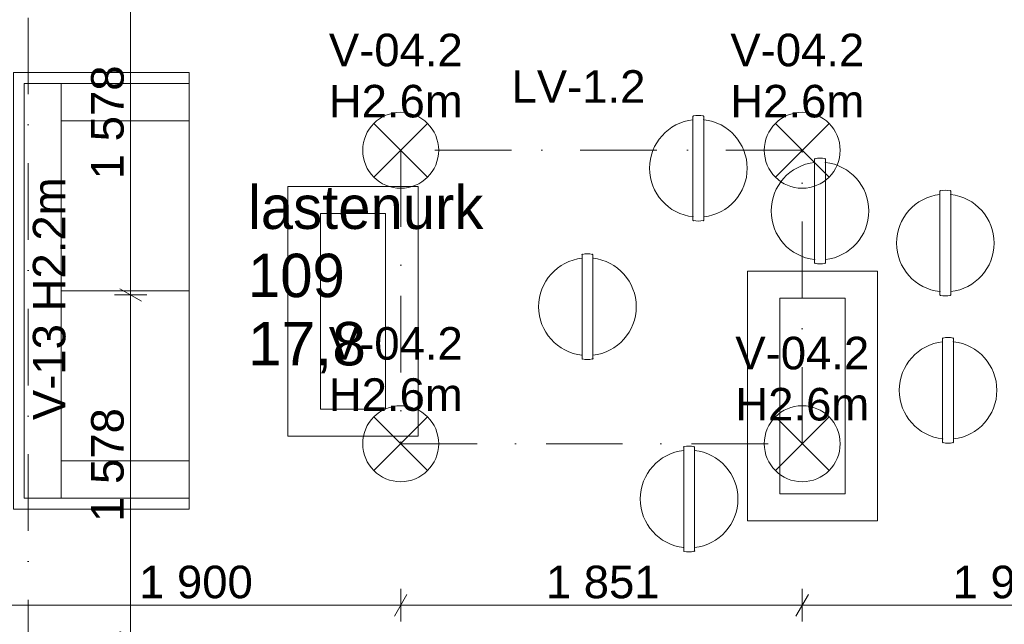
# Model space of a CAD drawing. Header units: millimetres. Extents: x -2532 to 181134, y -4151 to 53885.
# Tile 112 of 165: x 19252 to 23791, y 1109 to 3894. Entities that reach past the tile are written whole.
import ezdxf
from ezdxf.enums import TextEntityAlignment as Align

# ---------------------------------------------------------------- set-up
doc = ezdxf.new("R2010")
doc.units = ezdxf.units.MM
doc.header["$MEASUREMENT"] = 0
doc.linetypes.add('Dot & Dashed', pattern=[670.277762, 352.777767, -176.388884, 0, -141.111112])
for name, color, linetype in [('AR - Mööbel', 7, 'Continuous'), ('AR - Teljed', 7, 'Continuous'), ('SA - tähistused - valgustus', 7, 'Continuous'), ('SA - valgustid', 7, 'Continuous'), ('Tsoonid - Neto', 7, 'Continuous')]:
    doc.layers.add(name, color=color, linetype=linetype)
for name, color, linetype, lineweight in [('AR - Mööbel_Pen_No__2', 8, 'Continuous', 13), ('AR - Mööbel_Pen_No__221', 252, 'Continuous', 13), ('AR - Mööbel_Pen_No__4', 8, 'Continuous', 13), ('AR - Teljed_Pen_No__4', 8, 'Continuous', 13), ('ARCHICAD Zone Stamps_Pen_No__6', 7, 'Continuous', 5), ('SA - tähistused - laeviimistlus_Pen_No__211', 214, 'Continuous', 15), ('SA - tähistused - valgustus_Pen_No__105', 30, 'Continuous', 5), ('SA - valgustid_Pen_No__105', 30, 'Continuous', 5)]:
    doc.layers.add(name, color=color, linetype=linetype, lineweight=lineweight)
doc.styles.add('GENERATED_STYLE_1', font='txt')
doc.styles.add('GENERATED_STYLE_2', font='txt')
doc.styles.add('GENERATED_STYLE_3', font='txt')
doc.dimstyles.new('GENERATED_STYLE__1', dxfattribs={"dimtxt": 150, "dimasz": 76, "dimexe": 0.18, "dimexo": 0.0625, "dimgap": 0.09, "dimtad": 1, "dimdec": 0, "dimzin": 0, "dimdsep": 46, "dimtxsty": 'GENERATED_STYLE_3', "dimblk": 'ARROWHEAD_2', "dimblk1": 'ARROWHEAD_2', "dimblk2": 'ARROWHEAD_2', "dimcen": 0.09, "dimse1": 1, "dimse2": 1, "dimclrd": 256, "dimclre": 256, "dimclrt": 256, "dimadec": 0, "dimazin": 0, "dimtfac": 1, "dimtdec": 4, "dimtmove": 0, "dimatfit": 3, "dimfxl": 0, "dimtolj": 1, "dimtzin": 0, "dimarcsym": 0})
doc.dimstyles.new('GENERATED_STYLE__2', dxfattribs={"dimtxt": 150, "dimasz": 76, "dimexe": 0.18, "dimexo": 0.0625, "dimgap": 0.09, "dimtad": 1, "dimtih": 1, "dimtoh": 1, "dimdec": 0, "dimzin": 0, "dimdsep": 46, "dimtxsty": 'GENERATED_STYLE_3', "dimblk": 'ARROWHEAD_2', "dimblk1": 'ARROWHEAD_2', "dimblk2": 'ARROWHEAD_2', "dimcen": 0.09, "dimse1": 1, "dimse2": 1, "dimclrd": 256, "dimclre": 256, "dimclrt": 256, "dimadec": 0, "dimazin": 0, "dimtfac": 1, "dimtdec": 4, "dimtmove": 0, "dimatfit": 3, "dimfxl": 0, "dimtolj": 1, "dimtzin": 0, "dimarcsym": 0})

# ---------------------------------------------------------------- blocks, each defined once
blk = doc.blocks.new('lastenurk_109_15_1', base_point=(21770.8, 2245.1))
at = {"layer": 'ARCHICAD Zone Stamps_Pen_No__6', "insert": (20304.7, 2501.7), "char_height": 200, "attachment_point": 1, "style": 'GENERATED_STYLE_1'}
blk.add_mtext('\\A1;{\\pql;\\pt0,600;\\fArial Baltic|b0|i0|c186|p34;17,8\\fArial Baltic|b0|i0|c186|p34;\\A1{\\H.66x;\\S^  ;}\\fArial Baltic|b0|i0|c186|p34;\\fArial Baltic|b0|i0|c186|p34;\\A1{\\H.66x;\\S^  ;}}', dxfattribs=at)
at = {"layer": 'ARCHICAD Zone Stamps_Pen_No__6'}
for tag, style, p in [('DUMMY_849', 'GENERATED_STYLE_1', (21414.6, 3176)), ('ROOM_NAME', 'GENERATED_STYLE_1', (20304.7, 3130.2)), ('DUMMY_850', 'GENERATED_STYLE_2', (20760, 2861.7)), ('ROOM_NUMBER', 'GENERATED_STYLE_2', (20304.7, 2816)), ('DUMMY_851', 'GENERATED_STYLE_1', (20304.7, 2547.4))]:
    blk.add_attdef(tag, text='', height=200, dxfattribs=dict(at, style=style)).set_placement(p, align=Align.TOP_LEFT)
blk = doc.blocks.new('Slab_64_1', base_point=(20938.8, 2100.2))
at = {"layer": 'AR - Mööbel_Pen_No__221', "linetype": 'Continuous', "flags": 128}
blk.add_lwpolyline([(20938.8, 2100.2), (20938.8, 3001.1), (20638.8, 3001.1), (20638.8, 2100.2)], close=True, dxfattribs=at)
blk = doc.blocks.new('Slab_65_1', base_point=(21088.8, 1975.2))
at = {"layer": 'AR - Mööbel_Pen_No__221', "linetype": 'Continuous', "flags": 128}
blk.add_lwpolyline([(21088.8, 1975.2), (21088.8, 3125.2), (20488.8, 3125.2), (20488.8, 1975.2)], close=True, dxfattribs=at)
blk = doc.blocks.new('Slab_74_1', base_point=(23057.2, 1710))
at = {"layer": 'AR - Mööbel_Pen_No__221', "linetype": 'Continuous', "flags": 128}
blk.add_lwpolyline([(23057.2, 1710), (23057.2, 2610.8), (22757.2, 2610.8), (22757.2, 1710)], close=True, dxfattribs=at)
blk = doc.blocks.new('Slab_75_1', base_point=(23207.2, 1585))
at = {"layer": 'AR - Mööbel_Pen_No__221', "linetype": 'Continuous', "flags": 128}
blk.add_lwpolyline([(23207.2, 1585), (23207.2, 2735), (22607.2, 2735), (22607.2, 1585)], close=True, dxfattribs=at)
blk = doc.blocks.new('Sofa 22')
at = {"layer": 'AR - Mööbel_Pen_No__4', "linetype": 'Continuous'}
for p, q in [((2010, 810), (0, 810)), ((0, 810), (0, 0)), ((2010, 0), (2010, 810)), ((50, 0), (50, 760)), ((50, 760), (1960, 760)), ((1960, 760), (1960, 0)), ((50, 589.9), (1960, 589.9)), ((221.5, 0), (221.5, 589.9)), ((1005, 0), (1005, 589.9)), ((1788.5, 0), (1788.5, 589.9)), ((0, 0), (2010, 0))]:
    blk.add_line(p, q, dxfattribs=at)
blk = doc.blocks.new('Standard grid marker_6')
at = {"layer": 'AR - Teljed_Pen_No__4', "linetype": 'Dot & Dashed'}
blk.add_line((1000, 0), (22781.865348, 0), dxfattribs=at)
at = {"layer": 'AR - Teljed_Pen_No__4', "style": 'GENERATED_STYLE_1'}
blk.add_attdef('AC_MarkerText_1', text='', height=250, rotation=270, dxfattribs=at).set_placement((-300, 12.23), align=Align.MIDDLE_CENTER)
blk = doc.blocks.new('tumba Carry_On_Stool_Offecct')
at = {"layer": 'AR - Mööbel_Pen_No__2', "linetype": 'Continuous'}
for p, q in [((-25, 239.1), (-25, 223.6)), ((25, 223.6), (25, 239.1)), ((-25, 223.6), (-25, -223.6)), ((25, 223.6), (25, -223.6)), ((-25, -223.6), (-25, -239.1)), ((25, -239.1), (25, -223.6))]:
    blk.add_line(p, q, dxfattribs=at)
for centre, radius, start, end in [((-21.7, 237.5), 3.66, 111.0369, 153.9214), ((0, 141.6), 101.9, 76.9449, 103.0551), ((21.7, 237.5), 3.66, 26.0786, 68.9631), ((0, 0), 225, 96.3794, 263.6206), ((0, 0), 225, 276.3794, 83.6206), ((-21.7, -237.5), 3.66, 206.0786, 248.9631), ((0, -141.6), 101.9, 256.9449, 283.0551), ((21.7, -237.5), 3.66, 291.0369, 333.9214)]:
    blk.add_arc(centre, radius, start, end, dxfattribs=at)
for p in [(-25, 239.1), (-23, 240.9), (23, 240.9), (25, 223.6), (-25, -223.6), (-23, -240.9), (23, -240.9), (25, -239.1)]:
    blk.add_point(p, dxfattribs=at)
blk = doc.blocks.new('Pendant Lamp 22')
at = {"layer": 'SA - valgustid_Pen_No__105', "linetype": 'Continuous'}
for p, q in [((-123.7, 123.7), (123.7, -123.7)), ((-123.7, -123.7), (123.7, 123.7))]:
    blk.add_line(p, q, dxfattribs=at)
for start, end in [(0, 180), (180, 0)]:
    blk.add_arc((0, 0), 175, start, end, dxfattribs=at)
blk = doc.blocks.new('*D2131')
at = {"layer": 'SA - tähistused - valgustus_Pen_No__105', "linetype": 'Continuous'}
for p, q in [((24074.2, 1969.7), (24174.2, 1912)), ((24199.2, 1940.9), (24049.2, 1940.9)), ((24124.2, 1041.1), (24124.2, 1940.9)), ((24074.2, 1070), (24174.2, 1012.3)), ((24199.2, 1041.1), (24049.2, 1041.1)), ((24124.2, 992.2), (24124.2, 1041.1))]:
    blk.add_line(p, q, dxfattribs=at)
at = {"layer": 'SA - tähistused - valgustus_Pen_No__105', "insert": (24094.2, 1320.3), "char_height": 150, "attachment_point": 7, "rotation": 90, "style": 'GENERATED_STYLE_3'}
blk.add_mtext('\\A1;{\\pql;\\fArial|b0|i0|c0|p34;900}', dxfattribs=at)
blk = doc.blocks.new('ARROWHEAD_2')
at = {"linetype": 'Continuous'}
for p, q in [((-0.378, -0.655), (0.378, 0.655)), ((0, 0), (-1, 0))]:
    blk.add_line(p, q, dxfattribs=at)
blk = doc.blocks.new('*D2132')
at = {"layer": 'SA - tähistused - valgustus_Pen_No__105', "linetype": 'Continuous'}
for p, q in [((24074.2, 3321.2), (24174.2, 3263.5)), ((24199.2, 3292.4), (24049.2, 3292.4)), ((24124.2, 1940.9), (24124.2, 3292.4)), ((24074.2, 1969.7), (24174.2, 1912)), ((24199.2, 1940.9), (24049.2, 1940.9))]:
    blk.add_line(p, q, dxfattribs=at)
at = {"layer": 'SA - tähistused - valgustus_Pen_No__105', "insert": (24094.2, 2360.2), "char_height": 150, "attachment_point": 7, "rotation": 90, "style": 'GENERATED_STYLE_3'}
blk.add_mtext('\\A1;{\\pql;\\fArial|b0|i0|c0|p34;1\xa0352}', dxfattribs=at)
blk = doc.blocks.new('*D2133')
at = {"layer": 'SA - tähistused - valgustus_Pen_No__105', "linetype": 'Continuous'}
for p, q in [((24124.2, 4192.4), (24124.2, 4241.3)), ((24199.2, 4192.4), (24049.2, 4192.4)), ((24174.2, 4163.5), (24074.2, 4221.2)), ((24124.2, 3292.4), (24124.2, 4192.4)), ((24074.2, 3321.2), (24174.2, 3263.5)), ((24199.2, 3292.4), (24049.2, 3292.4))]:
    blk.add_line(p, q, dxfattribs=at)
at = {"layer": 'SA - tähistused - valgustus_Pen_No__105', "insert": (24094.2, 3571.6), "char_height": 150, "attachment_point": 7, "rotation": 90, "style": 'GENERATED_STYLE_3'}
blk.add_mtext('\\A1;{\\pql;\\fArial|b0|i0|c0|p34;900}', dxfattribs=at)
blk = doc.blocks.new('*D2134')
at = {"layer": 'SA - tähistused - valgustus_Pen_No__105', "linetype": 'Continuous'}
for p, q in [((19109.3, 1122), (19109.3, 1272)), ((21008.8, 1122), (21008.8, 1272)), ((19138.2, 1247), (19080.5, 1147)), ((21037.7, 1247), (20980, 1147)), ((19060.4, 1197), (19109.3, 1197)), ((19109.3, 1197), (21008.8, 1197))]:
    blk.add_line(p, q, dxfattribs=at)
at = {"layer": 'SA - tähistused - valgustus_Pen_No__105', "insert": (19802.6, 1227), "char_height": 150, "attachment_point": 7, "style": 'GENERATED_STYLE_3'}
blk.add_mtext('\\A1;{\\pql;\\fArial|b0|i0|c0|p34;1\xa0900}', dxfattribs=at)
blk = doc.blocks.new('*D2135')
at = {"layer": 'SA - tähistused - valgustus_Pen_No__105', "linetype": 'Continuous'}
for p, q in [((21008.8, 1122), (21008.8, 1272)), ((22859.7, 1122), (22859.7, 1272)), ((21037.7, 1247), (20980, 1147)), ((22888.6, 1247), (22830.8, 1147)), ((21008.8, 1197), (22859.7, 1197))]:
    blk.add_line(p, q, dxfattribs=at)
at = {"layer": 'SA - tähistused - valgustus_Pen_No__105', "insert": (21677.8, 1227), "char_height": 150, "attachment_point": 7, "style": 'GENERATED_STYLE_3'}
blk.add_mtext('\\A1;{\\pql;\\fArial|b0|i0|c0|p34;1\xa0851}', dxfattribs=at)
blk = doc.blocks.new('*D2136')
at = {"layer": 'SA - tähistused - valgustus_Pen_No__105', "linetype": 'Continuous'}
for p, q in [((22859.7, 1122), (22859.7, 1272)), ((24759.5, 1122), (24759.5, 1272)), ((22888.6, 1247), (22830.8, 1147)), ((24730.6, 1147), (24788.4, 1247)), ((22859.7, 1197), (24759.5, 1197)), ((24759.5, 1197), (24808.4, 1197))]:
    blk.add_line(p, q, dxfattribs=at)
at = {"layer": 'SA - tähistused - valgustus_Pen_No__105', "insert": (23553.1, 1227), "char_height": 150, "attachment_point": 7, "style": 'GENERATED_STYLE_3'}
blk.add_mtext('\\A1;{\\pql;\\fArial|b0|i0|c0|p34;1\xa0900}', dxfattribs=at)
blk = doc.blocks.new('*D2137')
at = {"layer": 'SA - tähistused - valgustus_Pen_No__105', "linetype": 'Continuous'}
for p, q in [((19713.7, 2655.1), (19813.7, 2597.3)), ((19838.7, 2626.2), (19688.7, 2626.2)), ((19763.7, 1047.9), (19763.7, 2626.2)), ((19838.7, 1047.9), (19688.7, 1047.9)), ((19713.7, 1076.7), (19813.7, 1019)), ((19763.7, 999), (19763.7, 1047.9))]:
    blk.add_line(p, q, dxfattribs=at)
at = {"layer": 'SA - tähistused - valgustus_Pen_No__105', "insert": (19733.7, 1580.6), "char_height": 150, "attachment_point": 7, "rotation": 90, "style": 'GENERATED_STYLE_3'}
blk.add_mtext('\\A1;{\\pql;\\fArial|b0|i0|c0|p34;1\xa0578}', dxfattribs=at)
blk = doc.blocks.new('*D2138')
at = {"layer": 'SA - tähistused - valgustus_Pen_No__105', "linetype": 'Continuous'}
for p, q in [((19813.7, 4175.7), (19713.7, 4233.5)), ((19763.7, 4204.6), (19763.7, 4253.5)), ((19838.7, 4204.6), (19688.7, 4204.6)), ((19763.7, 2626.2), (19763.7, 4204.6)), ((19713.7, 2655.1), (19813.7, 2597.3)), ((19838.7, 2626.2), (19688.7, 2626.2))]:
    blk.add_line(p, q, dxfattribs=at)
at = {"layer": 'SA - tähistused - valgustus_Pen_No__105', "insert": (19733.7, 3158.9), "char_height": 150, "attachment_point": 7, "rotation": 90, "style": 'GENERATED_STYLE_3'}
blk.add_mtext('\\A1;{\\pql;\\fArial|b0|i0|c0|p34;1\xa0578}', dxfattribs=at)
blk = doc.blocks.new('Label_98_1', base_point=(21008.8, 1940.9))
at = {"layer": 'SA - tähistused - valgustus_Pen_No__105', "char_height": 150, "attachment_point": 1, "style": 'GENERATED_STYLE_3'}
for s, insert in [('\\A1;{\\pql;\\pt0,105000;\\fArial|b0|i0|c0|p34;V-04.2\\fArial|b0|i0|c0|p34;\\A1{\\H.66x;\\S^  ;}\\fArial|b0|i0|c0|p34;\\fArial|b0|i0|c0|p34;\\A1{\\H.66x;\\S^  ;}\\fArial|b0|i0|c0|p34; \\fArial|b0|i0|c0|p34;\\fArial|b0|i0|c0|p34;\\fArial|b0|i0|c0|p34;\\fArial|b0|i0|c0|p34;\\fArial|b0|i0|c0|p34;\\fArial|b0|i0|c0|p34;\\fArial|b0|i0|c0|p34;\\fArial|b0|i0|c0|p34;\\fArial|b0|i0|c0|p34;\\fArial|b0|i0|c0|p34;\\fArial|b0|i0|c0|p34;\\fArial|b0|i0|c0|p34;\\fArial|b0|i0|c0|p34;\\fArial|b0|i0|c0|p34;\\fArial|b0|i0|c0|p34;\\fArial|b0|i0|c0|p34;\\fArial|b0|i0|c0|p34;\\fArial|b0|i0|c0|p34;\\fArial|b0|i0|c0|p34;\\fArial|b0|i0|c0|p34;\\fArial|b0|i0|c0|p34;\\fArial|b0|i0|c0|p34;\\fArial|b0|i0|c0|p34;\\fArial|b0|i0|c0|p34;\\fArial|b0|i0|c0|p34;\\fArial|b0|i0|c0|p34;\\fArial|b0|i0|c0|p34;\\fArial|b0|i0|c0|p34;\\fArial|b0|i0|c0|p34;\\fArial|b0|i0|c0|p34;\\fArial|b0|i0|c0|p34;\\fArial|b0|i0|c0|p34;\\fArial|b0|i0|c0|p34;\\fArial|b0|i0|c0|p34;\\fArial|b0|i0|c0|p34;\\fArial|b0|i0|c0|p34;\\fArial|b0|i0|c0|p34;\\fArial|b0|i0|c0|p34;\\fArial|b0|i0|c0|p34;\\fArial|b0|i0|c0|p34;\\fArial|b0|i0|c0|p34;\\fArial|b0|i0|c0|p34;\\fArial|b0|i0|c0|p34;}', (20677.6, 2478)), ('\\A1;{\\pql;\\pt0,105000;\\fArial|b0|i0|c0|p34;H2.6m \\fArial|b0|i0|c0|p34;\\A1{\\H.66x;\\S^  ;}\\fArial|b0|i0|c0|p34;\\fArial|b0|i0|c0|p34;\\A1{\\H.66x;\\S^  ;}\\fArial|b0|i0|c0|p34;\\fArial|b0|i0|c0|p34;\\fArial|b0|i0|c0|p34;\\fArial|b0|i0|c0|p34;\\fArial|b0|i0|c0|p34;\\fArial|b0|i0|c0|p34;\\fArial|b0|i0|c0|p34;\\fArial|b0|i0|c0|p34;\\fArial|b0|i0|c0|p34;\\fArial|b0|i0|c0|p34;\\fArial|b0|i0|c0|p34;\\fArial|b0|i0|c0|p34;\\fArial|b0|i0|c0|p34;\\fArial|b0|i0|c0|p34;\\fArial|b0|i0|c0|p34;\\fArial|b0|i0|c0|p34;\\fArial|b0|i0|c0|p34;\\fArial|b0|i0|c0|p34;\\fArial|b0|i0|c0|p34;\\fArial|b0|i0|c0|p34;\\fArial|b0|i0|c0|p34;\\fArial|b0|i0|c0|p34;\\fArial|b0|i0|c0|p34;\\fArial|b0|i0|c0|p34;\\fArial|b0|i0|c0|p34;\\fArial|b0|i0|c0|p34;\\fArial|b0|i0|c0|p34;\\fArial|b0|i0|c0|p34;\\fArial|b0|i0|c0|p34;\\fArial|b0|i0|c0|p34;\\fArial|b0|i0|c0|p34;\\fArial|b0|i0|c0|p34;\\fArial|b0|i0|c0|p34;\\fArial|b0|i0|c0|p34;\\fArial|b0|i0|c0|p34;\\fArial|b0|i0|c0|p34;\\fArial|b0|i0|c0|p34;\\fArial|b0|i0|c0|p34;\\fArial|b0|i0|c0|p34;\\fArial|b0|i0|c0|p34;\\fArial|b0|i0|c0|p34;\\fArial|b0|i0|c0|p34;\\fArial|b0|i0|c0|p34;\\fArial|b0|i0|c0|p34;}', (20677.6, 2242.3))]:
    blk.add_mtext(s, dxfattribs=dict(at, insert=insert))
blk = doc.blocks.new('Label_99_1', base_point=(21008.8, 3292.4))
at = {"layer": 'SA - tähistused - valgustus_Pen_No__105', "char_height": 150, "attachment_point": 1, "style": 'GENERATED_STYLE_3'}
for s, insert in [('\\A1;{\\pql;\\pt0,105000;\\fArial|b0|i0|c0|p34;V-04.2\\fArial|b0|i0|c0|p34;\\A1{\\H.66x;\\S^  ;}\\fArial|b0|i0|c0|p34;\\fArial|b0|i0|c0|p34;\\A1{\\H.66x;\\S^  ;}\\fArial|b0|i0|c0|p34; \\fArial|b0|i0|c0|p34;\\fArial|b0|i0|c0|p34;\\fArial|b0|i0|c0|p34;\\fArial|b0|i0|c0|p34;\\fArial|b0|i0|c0|p34;\\fArial|b0|i0|c0|p34;\\fArial|b0|i0|c0|p34;\\fArial|b0|i0|c0|p34;\\fArial|b0|i0|c0|p34;\\fArial|b0|i0|c0|p34;\\fArial|b0|i0|c0|p34;\\fArial|b0|i0|c0|p34;\\fArial|b0|i0|c0|p34;\\fArial|b0|i0|c0|p34;\\fArial|b0|i0|c0|p34;\\fArial|b0|i0|c0|p34;\\fArial|b0|i0|c0|p34;\\fArial|b0|i0|c0|p34;\\fArial|b0|i0|c0|p34;\\fArial|b0|i0|c0|p34;\\fArial|b0|i0|c0|p34;\\fArial|b0|i0|c0|p34;\\fArial|b0|i0|c0|p34;\\fArial|b0|i0|c0|p34;\\fArial|b0|i0|c0|p34;\\fArial|b0|i0|c0|p34;\\fArial|b0|i0|c0|p34;\\fArial|b0|i0|c0|p34;\\fArial|b0|i0|c0|p34;\\fArial|b0|i0|c0|p34;\\fArial|b0|i0|c0|p34;\\fArial|b0|i0|c0|p34;\\fArial|b0|i0|c0|p34;\\fArial|b0|i0|c0|p34;\\fArial|b0|i0|c0|p34;\\fArial|b0|i0|c0|p34;\\fArial|b0|i0|c0|p34;\\fArial|b0|i0|c0|p34;\\fArial|b0|i0|c0|p34;\\fArial|b0|i0|c0|p34;\\fArial|b0|i0|c0|p34;\\fArial|b0|i0|c0|p34;\\fArial|b0|i0|c0|p34;}', (20677.6, 3829.5)), ('\\A1;{\\pql;\\pt0,105000;\\fArial|b0|i0|c0|p34;H2.6m \\fArial|b0|i0|c0|p34;\\A1{\\H.66x;\\S^  ;}\\fArial|b0|i0|c0|p34;\\fArial|b0|i0|c0|p34;\\A1{\\H.66x;\\S^  ;}\\fArial|b0|i0|c0|p34;\\fArial|b0|i0|c0|p34;\\fArial|b0|i0|c0|p34;\\fArial|b0|i0|c0|p34;\\fArial|b0|i0|c0|p34;\\fArial|b0|i0|c0|p34;\\fArial|b0|i0|c0|p34;\\fArial|b0|i0|c0|p34;\\fArial|b0|i0|c0|p34;\\fArial|b0|i0|c0|p34;\\fArial|b0|i0|c0|p34;\\fArial|b0|i0|c0|p34;\\fArial|b0|i0|c0|p34;\\fArial|b0|i0|c0|p34;\\fArial|b0|i0|c0|p34;\\fArial|b0|i0|c0|p34;\\fArial|b0|i0|c0|p34;\\fArial|b0|i0|c0|p34;\\fArial|b0|i0|c0|p34;\\fArial|b0|i0|c0|p34;\\fArial|b0|i0|c0|p34;\\fArial|b0|i0|c0|p34;\\fArial|b0|i0|c0|p34;\\fArial|b0|i0|c0|p34;\\fArial|b0|i0|c0|p34;\\fArial|b0|i0|c0|p34;\\fArial|b0|i0|c0|p34;\\fArial|b0|i0|c0|p34;\\fArial|b0|i0|c0|p34;\\fArial|b0|i0|c0|p34;\\fArial|b0|i0|c0|p34;\\fArial|b0|i0|c0|p34;\\fArial|b0|i0|c0|p34;\\fArial|b0|i0|c0|p34;\\fArial|b0|i0|c0|p34;\\fArial|b0|i0|c0|p34;\\fArial|b0|i0|c0|p34;\\fArial|b0|i0|c0|p34;\\fArial|b0|i0|c0|p34;\\fArial|b0|i0|c0|p34;\\fArial|b0|i0|c0|p34;\\fArial|b0|i0|c0|p34;\\fArial|b0|i0|c0|p34;\\fArial|b0|i0|c0|p34;}', (20677.6, 3593.8))]:
    blk.add_mtext(s, dxfattribs=dict(at, insert=insert))
blk = doc.blocks.new('Label_100_1', base_point=(22859.7, 3292.4))
at = {"layer": 'SA - tähistused - valgustus_Pen_No__105', "char_height": 150, "attachment_point": 1, "style": 'GENERATED_STYLE_3'}
for s, insert in [('\\A1;{\\pql;\\pt0,105000;\\fArial|b0|i0|c0|p34;V-04.2\\fArial|b0|i0|c0|p34;\\A1{\\H.66x;\\S^  ;}\\fArial|b0|i0|c0|p34;\\fArial|b0|i0|c0|p34;\\A1{\\H.66x;\\S^  ;}\\fArial|b0|i0|c0|p34; \\fArial|b0|i0|c0|p34;\\fArial|b0|i0|c0|p34;\\fArial|b0|i0|c0|p34;\\fArial|b0|i0|c0|p34;\\fArial|b0|i0|c0|p34;\\fArial|b0|i0|c0|p34;\\fArial|b0|i0|c0|p34;\\fArial|b0|i0|c0|p34;\\fArial|b0|i0|c0|p34;\\fArial|b0|i0|c0|p34;\\fArial|b0|i0|c0|p34;\\fArial|b0|i0|c0|p34;\\fArial|b0|i0|c0|p34;\\fArial|b0|i0|c0|p34;\\fArial|b0|i0|c0|p34;\\fArial|b0|i0|c0|p34;\\fArial|b0|i0|c0|p34;\\fArial|b0|i0|c0|p34;\\fArial|b0|i0|c0|p34;\\fArial|b0|i0|c0|p34;\\fArial|b0|i0|c0|p34;\\fArial|b0|i0|c0|p34;\\fArial|b0|i0|c0|p34;\\fArial|b0|i0|c0|p34;\\fArial|b0|i0|c0|p34;\\fArial|b0|i0|c0|p34;\\fArial|b0|i0|c0|p34;\\fArial|b0|i0|c0|p34;\\fArial|b0|i0|c0|p34;\\fArial|b0|i0|c0|p34;\\fArial|b0|i0|c0|p34;\\fArial|b0|i0|c0|p34;\\fArial|b0|i0|c0|p34;\\fArial|b0|i0|c0|p34;\\fArial|b0|i0|c0|p34;\\fArial|b0|i0|c0|p34;\\fArial|b0|i0|c0|p34;\\fArial|b0|i0|c0|p34;\\fArial|b0|i0|c0|p34;\\fArial|b0|i0|c0|p34;\\fArial|b0|i0|c0|p34;\\fArial|b0|i0|c0|p34;\\fArial|b0|i0|c0|p34;}', (22528.5, 3829.5)), ('\\A1;{\\pql;\\pt0,105000;\\fArial|b0|i0|c0|p34;H2.6m \\fArial|b0|i0|c0|p34;\\A1{\\H.66x;\\S^  ;}\\fArial|b0|i0|c0|p34;\\fArial|b0|i0|c0|p34;\\A1{\\H.66x;\\S^  ;}\\fArial|b0|i0|c0|p34;\\fArial|b0|i0|c0|p34;\\fArial|b0|i0|c0|p34;\\fArial|b0|i0|c0|p34;\\fArial|b0|i0|c0|p34;\\fArial|b0|i0|c0|p34;\\fArial|b0|i0|c0|p34;\\fArial|b0|i0|c0|p34;\\fArial|b0|i0|c0|p34;\\fArial|b0|i0|c0|p34;\\fArial|b0|i0|c0|p34;\\fArial|b0|i0|c0|p34;\\fArial|b0|i0|c0|p34;\\fArial|b0|i0|c0|p34;\\fArial|b0|i0|c0|p34;\\fArial|b0|i0|c0|p34;\\fArial|b0|i0|c0|p34;\\fArial|b0|i0|c0|p34;\\fArial|b0|i0|c0|p34;\\fArial|b0|i0|c0|p34;\\fArial|b0|i0|c0|p34;\\fArial|b0|i0|c0|p34;\\fArial|b0|i0|c0|p34;\\fArial|b0|i0|c0|p34;\\fArial|b0|i0|c0|p34;\\fArial|b0|i0|c0|p34;\\fArial|b0|i0|c0|p34;\\fArial|b0|i0|c0|p34;\\fArial|b0|i0|c0|p34;\\fArial|b0|i0|c0|p34;\\fArial|b0|i0|c0|p34;\\fArial|b0|i0|c0|p34;\\fArial|b0|i0|c0|p34;\\fArial|b0|i0|c0|p34;\\fArial|b0|i0|c0|p34;\\fArial|b0|i0|c0|p34;\\fArial|b0|i0|c0|p34;\\fArial|b0|i0|c0|p34;\\fArial|b0|i0|c0|p34;\\fArial|b0|i0|c0|p34;\\fArial|b0|i0|c0|p34;\\fArial|b0|i0|c0|p34;\\fArial|b0|i0|c0|p34;\\fArial|b0|i0|c0|p34;}', (22528.5, 3593.8))]:
    blk.add_mtext(s, dxfattribs=dict(at, insert=insert))
blk = doc.blocks.new('Label_101_1', base_point=(22882.7, 1896.5))
at = {"layer": 'SA - tähistused - valgustus_Pen_No__105', "char_height": 150, "attachment_point": 1, "style": 'GENERATED_STYLE_3'}
for s, insert in [('\\A1;{\\pql;\\pt0,105000;\\fArial|b0|i0|c0|p34;V-04.2\\fArial|b0|i0|c0|p34;\\A1{\\H.66x;\\S^  ;}\\fArial|b0|i0|c0|p34;\\fArial|b0|i0|c0|p34;\\A1{\\H.66x;\\S^  ;}\\fArial|b0|i0|c0|p34; \\fArial|b0|i0|c0|p34;\\fArial|b0|i0|c0|p34;\\fArial|b0|i0|c0|p34;\\fArial|b0|i0|c0|p34;\\fArial|b0|i0|c0|p34;\\fArial|b0|i0|c0|p34;\\fArial|b0|i0|c0|p34;\\fArial|b0|i0|c0|p34;\\fArial|b0|i0|c0|p34;\\fArial|b0|i0|c0|p34;\\fArial|b0|i0|c0|p34;\\fArial|b0|i0|c0|p34;\\fArial|b0|i0|c0|p34;\\fArial|b0|i0|c0|p34;\\fArial|b0|i0|c0|p34;\\fArial|b0|i0|c0|p34;\\fArial|b0|i0|c0|p34;\\fArial|b0|i0|c0|p34;\\fArial|b0|i0|c0|p34;\\fArial|b0|i0|c0|p34;\\fArial|b0|i0|c0|p34;\\fArial|b0|i0|c0|p34;\\fArial|b0|i0|c0|p34;\\fArial|b0|i0|c0|p34;\\fArial|b0|i0|c0|p34;\\fArial|b0|i0|c0|p34;\\fArial|b0|i0|c0|p34;\\fArial|b0|i0|c0|p34;\\fArial|b0|i0|c0|p34;\\fArial|b0|i0|c0|p34;\\fArial|b0|i0|c0|p34;\\fArial|b0|i0|c0|p34;\\fArial|b0|i0|c0|p34;\\fArial|b0|i0|c0|p34;\\fArial|b0|i0|c0|p34;\\fArial|b0|i0|c0|p34;\\fArial|b0|i0|c0|p34;\\fArial|b0|i0|c0|p34;\\fArial|b0|i0|c0|p34;\\fArial|b0|i0|c0|p34;\\fArial|b0|i0|c0|p34;\\fArial|b0|i0|c0|p34;\\fArial|b0|i0|c0|p34;}', (22551.5, 2433.6)), ('\\A1;{\\pql;\\pt0,105000;\\fArial|b0|i0|c0|p34;H2.6m \\fArial|b0|i0|c0|p34;\\A1{\\H.66x;\\S^  ;}\\fArial|b0|i0|c0|p34;\\fArial|b0|i0|c0|p34;\\A1{\\H.66x;\\S^  ;}\\fArial|b0|i0|c0|p34;\\fArial|b0|i0|c0|p34;\\fArial|b0|i0|c0|p34;\\fArial|b0|i0|c0|p34;\\fArial|b0|i0|c0|p34;\\fArial|b0|i0|c0|p34;\\fArial|b0|i0|c0|p34;\\fArial|b0|i0|c0|p34;\\fArial|b0|i0|c0|p34;\\fArial|b0|i0|c0|p34;\\fArial|b0|i0|c0|p34;\\fArial|b0|i0|c0|p34;\\fArial|b0|i0|c0|p34;\\fArial|b0|i0|c0|p34;\\fArial|b0|i0|c0|p34;\\fArial|b0|i0|c0|p34;\\fArial|b0|i0|c0|p34;\\fArial|b0|i0|c0|p34;\\fArial|b0|i0|c0|p34;\\fArial|b0|i0|c0|p34;\\fArial|b0|i0|c0|p34;\\fArial|b0|i0|c0|p34;\\fArial|b0|i0|c0|p34;\\fArial|b0|i0|c0|p34;\\fArial|b0|i0|c0|p34;\\fArial|b0|i0|c0|p34;\\fArial|b0|i0|c0|p34;\\fArial|b0|i0|c0|p34;\\fArial|b0|i0|c0|p34;\\fArial|b0|i0|c0|p34;\\fArial|b0|i0|c0|p34;\\fArial|b0|i0|c0|p34;\\fArial|b0|i0|c0|p34;\\fArial|b0|i0|c0|p34;\\fArial|b0|i0|c0|p34;\\fArial|b0|i0|c0|p34;\\fArial|b0|i0|c0|p34;\\fArial|b0|i0|c0|p34;\\fArial|b0|i0|c0|p34;\\fArial|b0|i0|c0|p34;\\fArial|b0|i0|c0|p34;\\fArial|b0|i0|c0|p34;\\fArial|b0|i0|c0|p34;\\fArial|b0|i0|c0|p34;}', (22551.5, 2197.9))]:
    blk.add_mtext(s, dxfattribs=dict(at, insert=insert))
blk = doc.blocks.new('Label_102_1', base_point=(19178.7, 2626.2))
at = {"layer": 'SA - tähistused - valgustus_Pen_No__105', "insert": (19313, 2049.5), "char_height": 150, "attachment_point": 1, "rotation": 90, "style": 'GENERATED_STYLE_3'}
blk.add_mtext('\\A1;{\\pql;\\pt0,105000;\\fArial|b0|i0|c0|p34;V-13 H2.2m\\fArial|b0|i0|c0|p34;\\A1{\\H.66x;\\S^  ;}\\fArial|b0|i0|c0|p34;\\fArial|b0|i0|c0|p34;\\A1{\\H.66x;\\S^  ;}\\fArial|b0|i0|c0|p34; \\fArial|b0|i0|c0|p34;\\fArial|b0|i0|c0|p34;\\fArial|b0|i0|c0|p34;\\fArial|b0|i0|c0|p34;\\fArial|b0|i0|c0|p34;\\fArial|b0|i0|c0|p34;\\fArial|b0|i0|c0|p34;\\fArial|b0|i0|c0|p34;\\fArial|b0|i0|c0|p34;\\fArial|b0|i0|c0|p34;\\fArial|b0|i0|c0|p34;\\fArial|b0|i0|c0|p34;\\fArial|b0|i0|c0|p34;\\fArial|b0|i0|c0|p34;\\fArial|b0|i0|c0|p34;\\fArial|b0|i0|c0|p34;\\fArial|b0|i0|c0|p34;\\fArial|b0|i0|c0|p34;\\fArial|b0|i0|c0|p34;\\fArial|b0|i0|c0|p34;\\fArial|b0|i0|c0|p34;\\fArial|b0|i0|c0|p34;\\fArial|b0|i0|c0|p34;\\fArial|b0|i0|c0|p34;\\fArial|b0|i0|c0|p34;\\fArial|b0|i0|c0|p34;\\fArial|b0|i0|c0|p34;\\fArial|b0|i0|c0|p34;\\fArial|b0|i0|c0|p34;\\fArial|b0|i0|c0|p34;\\fArial|b0|i0|c0|p34;\\fArial|b0|i0|c0|p34;\\fArial|b0|i0|c0|p34;\\fArial|b0|i0|c0|p34;\\fArial|b0|i0|c0|p34;\\fArial|b0|i0|c0|p34;\\fArial|b0|i0|c0|p34;\\fArial|b0|i0|c0|p34;\\fArial|b0|i0|c0|p34;\\fArial|b0|i0|c0|p34;\\fArial|b0|i0|c0|p34;\\fArial|b0|i0|c0|p34;\\fArial|b0|i0|c0|p34;}', dxfattribs=at)

msp = doc.modelspace()

# ---------------------------------------------------------------- linework, layer by layer
at = {"layer": 'SA - tähistused - valgustus_Pen_No__105', "linetype": 'Dot & Dashed'}
msp.add_lwpolyline([(21008.8, 1940.9), (22859.7, 1940.9), (22859.7, 3292.4), (21008.8, 3292.4)], close=True, dxfattribs=at)

# ---------------------------------------------------------------- block references
at = {"layer": 'AR - Mööbel', "linetype": 'Continuous', "zscale": 1000}
for name, p, rotation in [('Sofa 22', (20033.5, 1640.2), 90), ('tumba Carry_On_Stool_Offecct', (22381.1, 3209.7), 180), ('tumba Carry_On_Stool_Offecct', (22941.7, 3012.9), 180), ('tumba Carry_On_Stool_Offecct', (23519.4, 2865.2), 180), ('tumba Carry_On_Stool_Offecct', (21869.7, 2572.1), 180), ('tumba Carry_On_Stool_Offecct', (23532.2, 2186.9), 180), ('tumba Carry_On_Stool_Offecct', (22338.3, 1686.3), 180)]:
    msp.add_blockref(name, p, dxfattribs=dict(at, rotation=rotation))
at = {"layer": 'AR - Mööbel', "linetype": 'Continuous'}
for name, p in [('Slab_65_1', (21088.8, 1975.2)), ('Slab_64_1', (20938.8, 2100.2)), ('Slab_75_1', (23207.2, 1585)), ('Slab_74_1', (23057.2, 1710))]:
    msp.add_blockref(name, p, dxfattribs=at)
at = {"layer": 'AR - Teljed', "linetype": 'Continuous', "zscale": 1000, "rotation": 90}
msp.add_blockref('Standard grid marker_6', (19291.5, -1471.7), dxfattribs=at)
at = {"layer": 'SA - tähistused - valgustus', "linetype": 'Continuous'}
for name, p in [('Label_99_1', (21008.8, 3292.4)), ('Label_100_1', (22859.7, 3292.4)), ('Label_102_1', (19178.7, 2626.2)), ('Label_98_1', (21008.8, 1940.9)), ('Label_101_1', (22882.7, 1896.5))]:
    msp.add_blockref(name, p, dxfattribs=at)
at = {"layer": 'SA - valgustid', "linetype": 'Continuous', "zscale": 1000}
for p in [(21008.8, 3292.4), (22859.7, 3292.4), (21008.8, 1940.9), (22859.7, 1940.9)]:
    msp.add_blockref('Pendant Lamp 22', p, dxfattribs=at)
at = {"layer": 'Tsoonid - Neto', "linetype": 'Continuous'}
ref = msp.add_blockref('lastenurk_109_15_1', (21770.8, 2245.1), dxfattribs=at)
ref.add_attrib('ROOM_NAME', 'lastenurk', dxfattribs={"layer": 'ARCHICAD Zone Stamps_Pen_No__6', "color": 7, "height": 200, "style": 'GENERATED_STYLE_1'}).set_placement((20304.7, 3130.2), align=Align.TOP_LEFT)
ref.add_attrib('ROOM_NUMBER', '109', dxfattribs={"layer": 'ARCHICAD Zone Stamps_Pen_No__6', "color": 7, "height": 200, "style": 'GENERATED_STYLE_2'}).set_placement((20304.7, 2816), align=Align.TOP_LEFT)

# ---------------------------------------------------------------- texts
at = {"layer": 'SA - tähistused - laeviimistlus_Pen_No__211', "linetype": 'Continuous', "insert": (21519.7, 3511.4), "char_height": 150, "attachment_point": 7, "style": 'GENERATED_STYLE_3'}
msp.add_mtext('\\A1;{\\pql;\\fArial|b0|i0|c0|p34;LV-1.\\fArial|b0|i0|c0|p34;2}', dxfattribs=at)

# ---------------------------------------------------------------- dimensions: what is measured, and where the dimension line sits
at = {"layer": 'SA - tähistused - valgustus', "linetype": 'Continuous'}
for base, p1, p2, picture, middle in [((19763.7, 4204.6), (19217.6, 2626.2), (19109.3, 4204.6), '*D2138', (19658.7, 3422.9)), ((24124.2, 4192.4), (22859.7, 3292.4), (24759.5, 4192.4), '*D2133', (24019.2, 3747.4)), ((24124.2079, 3292.3782), (22859.6893, 1940.8678), (22859.6893, 3292.3782), '*D2132', (24019.2079, 2624.1665)), ((19763.7, 2626.2), (19109.6, 1047.9), (19217.6, 2626.2), '*D2137', (19658.7, 1844.6)), ((24124.2, 1940.9), (24759.8, 1041.1), (22859.7, 1940.9), '*D2131', (24019.2, 1496))]:
    dim = msp.add_linear_dim(base=base, p1=p1, p2=p2, angle=90, dimstyle='GENERATED_STYLE__1', dxfattribs=at)
    dim.commit()
    dim.dimension.update_dxf_attribs({"geometry": picture, "text_midpoint": middle, "dimtype": 160, "text_rotation": 90})
for base, p1, p2, picture, middle in [((21008.8466, 1197.0467), (19109.3342, 4204.5825), (21008.8466, 3292.3782), '*D2134', (20066.6339, 1302.0467)), ((24759.5, 1197), (22859.7, 3292.4), (24759.5, 4192.4), '*D2136', (23817.1, 1302)), ((22859.7, 1197), (21008.8, 3292.4), (22859.7, 3292.4), '*D2135', (21941.8, 1302))]:
    dim = msp.add_linear_dim(base=base, p1=p1, p2=p2, dimstyle='GENERATED_STYLE__2', dxfattribs=at)
    dim.commit()
    dim.dimension.update_dxf_attribs({"geometry": picture, "text_midpoint": middle, "dimtype": 160})

doc.saveas('drawing.dxf')
